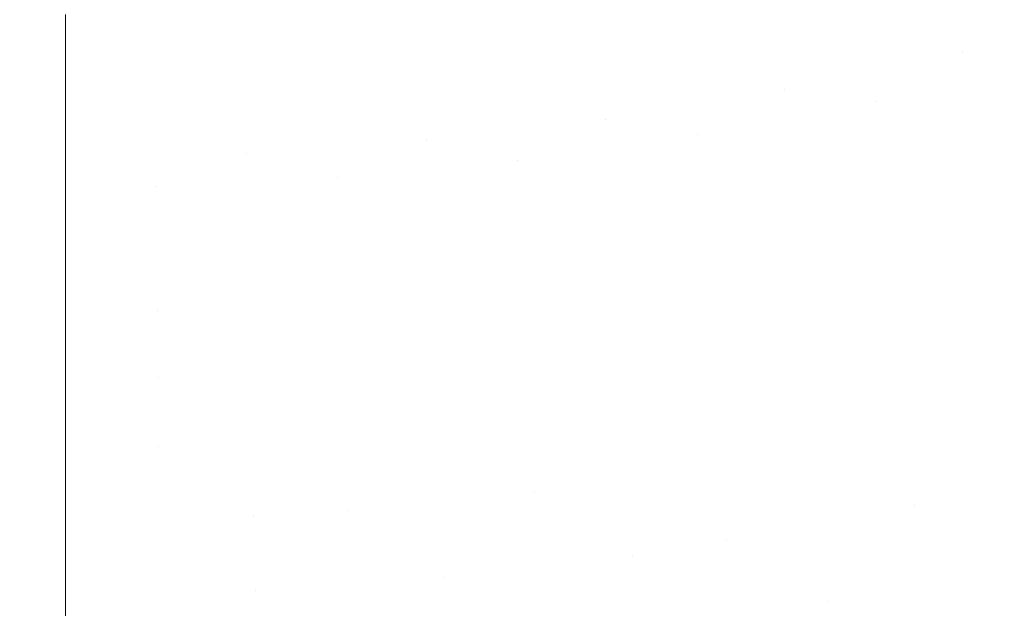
# Model space of a CAD drawing. Header units: centimetres. Extents: x -17.1 to 18.2, y 4.2 to 6.
# Tile 203 of 256: x 6.2249 to 6.2496, y 4.4696 to 4.4844. Entities that reach past the tile are written whole.
import ezdxf

# ---------------------------------------------------------------- set-up
doc = ezdxf.new("R2010")
doc.units = ezdxf.units.CM
doc.header["$LTSCALE"] = 2.54
doc.layers.add('Lucido design-1', color=7, linetype='Continuous')

# ---------------------------------------------------------------- blocks, each defined once
blk = doc.blocks.new('Gruppo-3-1')
at = {"color": 7, "linetype": 'Continuous', "lineweight": 9}
blk.add_3dface([(-17.020308, 5.900212, -2276.22217), (-17.020308, 4.300212, -2276.22217), (18.147234, 4.300212, -2276.22217), (18.147234, 5.900212, -2276.22217)], dxfattribs=at)
for points, invisible_edges in [([(18.147234, 5.900212, -2277.02217), (6.24222, 4.401209, -2277.02217), (6.247738, 4.402007, -2277.02217)], 9), ([(6.24222, 4.401209, -2277.02217), (18.147234, 5.900212, -2277.02217), (18.147234, 4.300212, -2277.02217)], 9), ([(18.147234, 5.900212, -2277.02217), (6.247738, 4.402007, -2277.02217), (6.250767, 4.402575, -2277.02217)], 9), ([(6.252847, 4.486181, -2276.979157), (6.252934, 4.485486, -2276.980164), (6.24851, 4.484329, -2276.980164), (6.248438, 4.485028, -2276.979157)], 15), ([(6.243996, 4.48408, -2276.979157), (6.243939, 4.484765, -2276.978149), (6.248366, 4.48571, -2276.978149), (6.248438, 4.485028, -2276.979157)], 15), ([(6.234984, 4.484172, -2276.977138), (6.234957, 4.484828, -2276.976126), (6.239403, 4.485353, -2276.976126), (6.239444, 4.484699, -2276.977138)], 15), ([(6.243883, 4.485434, -2276.977138), (6.243939, 4.484765, -2276.978149), (6.239485, 4.484028, -2276.978149), (6.239444, 4.484699, -2276.977138)], 15), ([(6.248585, 4.483614, -2276.981168), (6.24851, 4.484329, -2276.980164), (6.252934, 4.485486, -2276.980164), (6.253023, 4.484774, -2276.981168)], 15), ([(6.248438, 4.485028, -2276.979157), (6.24851, 4.484329, -2276.980164), (6.244054, 4.483378, -2276.980164), (6.243996, 4.48408, -2276.979157)], 15), ([(6.230512, 4.483855, -2276.977138), (6.230498, 4.484512, -2276.976126), (6.234957, 4.484828, -2276.976126), (6.234984, 4.484172, -2276.977138)], 15), ([(6.250892, 4.483438, -2276.98217), (6.248585, 4.483614, -2276.981168), (6.253023, 4.484774, -2276.981168)], 11), ([(-5.099108, 4.482127, -2276.979528), (-5.099108, 4.484551, -2276.9759), (6.226033, 4.484551, -2276.9759), (6.226033, 4.483732, -2276.977126)], 10), ([(6.226033, 4.483732, -2276.977126), (6.226033, 4.484551, -2276.9759), (6.230498, 4.484512, -2276.976126), (6.230512, 4.483855, -2276.977138)], 14), ([(6.239444, 4.484699, -2276.977138), (6.239485, 4.484028, -2276.978149), (6.235012, 4.483499, -2276.978149), (6.234984, 4.484172, -2276.977138)], 15), ([(6.239528, 4.48334, -2276.979157), (6.239485, 4.484028, -2276.978149), (6.243939, 4.484765, -2276.978149), (6.243996, 4.48408, -2276.979157)], 15), ([(6.244114, 4.48266, -2276.981168), (6.244054, 4.483378, -2276.980164), (6.24851, 4.484329, -2276.980164), (6.248585, 4.483614, -2276.981168)], 15), ([(6.234984, 4.484172, -2276.977138), (6.235012, 4.483499, -2276.978149), (6.230526, 4.483182, -2276.978149), (6.230512, 4.483855, -2276.977138)], 15), ([(6.243996, 4.48408, -2276.979157), (6.244054, 4.483378, -2276.980164), (6.239572, 4.482636, -2276.980164), (6.239528, 4.48334, -2276.979157)], 15), ([(6.230512, 4.483855, -2276.977138), (6.230526, 4.483182, -2276.978149), (6.226033, 4.483057, -2276.978136), (6.226033, 4.483732, -2276.977126)], 11), ([(6.235041, 4.48281, -2276.979157), (6.235012, 4.483499, -2276.978149), (6.239485, 4.484028, -2276.978149), (6.239528, 4.48334, -2276.979157)], 15), ([(-5.099108, 4.482127, -2276.979528), (6.226033, 4.483732, -2276.977126), (6.226033, 4.483057, -2276.978136)], 9), ([(6.246422, 4.482377, -2276.98217), (6.244114, 4.48266, -2276.981168), (6.248585, 4.483614, -2276.981168)], 11), ([(6.248585, 4.483614, -2276.981168), (6.248661, 4.482881, -2276.98217), (6.246422, 4.482377, -2276.98217)], 11), ([(6.250892, 4.483438, -2276.98217), (6.248661, 4.482881, -2276.98217), (6.248585, 4.483614, -2276.981168)], 11), ([(6.23054, 4.482491, -2276.979157), (6.230526, 4.483182, -2276.978149), (6.235012, 4.483499, -2276.978149), (6.235041, 4.48281, -2276.979157)], 15), ([(6.239528, 4.48334, -2276.979157), (6.239572, 4.482636, -2276.980164), (6.23507, 4.482104, -2276.980164), (6.235041, 4.48281, -2276.979157)], 15), ([(6.239617, 4.481915, -2276.981168), (6.239572, 4.482636, -2276.980164), (6.244054, 4.483378, -2276.980164), (6.244114, 4.48266, -2276.981168)], 15), ([(6.251066, 4.481926, -2276.984163), (6.248819, 4.481365, -2276.984163), (6.248661, 4.482881, -2276.98217), (6.250892, 4.483438, -2276.98217)], 15), ([(6.226033, 4.483057, -2276.978136), (6.226033, 4.482127, -2276.979528), (-5.099108, 4.482127, -2276.979528)], 10), ([(6.226033, 4.482127, -2276.979528), (6.226033, 4.483057, -2276.978136), (6.230526, 4.483182, -2276.978149), (6.23054, 4.482491, -2276.979157)], 14), ([(6.235041, 4.48281, -2276.979157), (6.23507, 4.482104, -2276.980164), (6.230555, 4.481784, -2276.980164), (6.23054, 4.482491, -2276.979157)], 15), ([(6.246422, 4.482377, -2276.98217), (6.248661, 4.482881, -2276.98217), (6.248819, 4.481365, -2276.984163), (6.246564, 4.480857, -2276.984163)], 15), ([(6.2351, 4.481381, -2276.981168), (6.23507, 4.482104, -2276.980164), (6.239572, 4.482636, -2276.980164), (6.239617, 4.481915, -2276.981168)], 15), ([(6.241922, 4.481524, -2276.98217), (6.239617, 4.481915, -2276.981168), (6.244114, 4.48266, -2276.981168)], 11), ([(6.244114, 4.48266, -2276.981168), (6.244175, 4.481924, -2276.98217), (6.241922, 4.481524, -2276.98217)], 11), ([(6.246422, 4.482377, -2276.98217), (6.244175, 4.481924, -2276.98217), (6.244114, 4.48266, -2276.981168)], 11), ([(6.23054, 4.482491, -2276.979157), (6.230555, 4.481784, -2276.980164), (6.226033, 4.482127, -2276.979528)], 11), ([(6.246564, 4.480857, -2276.984163), (6.244302, 4.480402, -2276.984163), (6.244175, 4.481924, -2276.98217), (6.246422, 4.482377, -2276.98217)], 15), ([(-5.099108, 4.480198, -2276.982159), (-5.099108, 4.482127, -2276.979528), (6.226033, 4.482127, -2276.979528), (6.226033, 4.480934, -2276.981154)], 10), ([(6.226033, 4.480934, -2276.981154), (6.226033, 4.482127, -2276.979528), (6.230555, 4.481784, -2276.980164), (6.23057, 4.48106, -2276.981168)], 14), ([(6.23057, 4.48106, -2276.981168), (6.230555, 4.481784, -2276.980164), (6.23507, 4.482104, -2276.980164), (6.2351, 4.481381, -2276.981168)], 15), ([(6.237399, 4.480882, -2276.98217), (6.2351, 4.481381, -2276.981168), (6.239617, 4.481915, -2276.981168)], 11), ([(6.239617, 4.481915, -2276.981168), (6.239663, 4.481177, -2276.98217), (6.237399, 4.480882, -2276.98217)], 11), ([(6.241922, 4.481524, -2276.98217), (6.239663, 4.481177, -2276.98217), (6.239617, 4.481915, -2276.981168)], 11), ([(6.241922, 4.481524, -2276.98217), (6.244175, 4.481924, -2276.98217), (6.244302, 4.480402, -2276.984163), (6.242033, 4.479999, -2276.984163)], 15), ([(6.251247, 4.480345, -2276.986141), (6.248984, 4.479781, -2276.986141), (6.248819, 4.481365, -2276.984163), (6.251066, 4.481926, -2276.984163)], 15), ([(6.232859, 4.480454, -2276.98217), (6.23057, 4.48106, -2276.981168), (6.2351, 4.481381, -2276.981168)], 11), ([(6.2351, 4.481381, -2276.981168), (6.235131, 4.480641, -2276.98217), (6.232859, 4.480454, -2276.98217)], 11), ([(6.237399, 4.480882, -2276.98217), (6.235131, 4.480641, -2276.98217), (6.2351, 4.481381, -2276.981168)], 11), ([(6.242033, 4.479999, -2276.984163), (6.239758, 4.479649, -2276.984163), (6.239663, 4.481177, -2276.98217), (6.241922, 4.481524, -2276.98217)], 15), ([(6.246564, 4.480857, -2276.984163), (6.248819, 4.481365, -2276.984163), (6.248984, 4.479781, -2276.986141), (6.246713, 4.479269, -2276.986141)], 15), ([(6.226033, 4.480934, -2276.981154), (6.23057, 4.48106, -2276.981168), (6.230585, 4.480319, -2276.98217), (6.228309, 4.480239, -2276.98217)], 15), ([(6.232859, 4.480454, -2276.98217), (6.230585, 4.480319, -2276.98217), (6.23057, 4.48106, -2276.981168)], 11), ([(6.237399, 4.480882, -2276.98217), (6.239663, 4.481177, -2276.98217), (6.239758, 4.479649, -2276.984163), (6.237478, 4.479353, -2276.984163)], 15), ([(-5.099108, 4.479547, -2276.983046), (-5.099108, 4.480198, -2276.982159), (6.226033, 4.480934, -2276.981154), (6.226033, 4.480198, -2276.982159)], 10), ([(6.228309, 4.480239, -2276.98217), (6.226033, 4.480198, -2276.982159), (6.226033, 4.480934, -2276.981154)], 9), ([(6.237478, 4.479353, -2276.984163), (6.235194, 4.47911, -2276.984163), (6.235131, 4.480641, -2276.98217), (6.237399, 4.480882, -2276.98217)], 15), ([(6.246713, 4.479269, -2276.986141), (6.244434, 4.47881, -2276.986141), (6.244302, 4.480402, -2276.984163), (6.246564, 4.480857, -2276.984163)], 15), ([(6.232859, 4.480454, -2276.98217), (6.235131, 4.480641, -2276.98217), (6.235194, 4.47911, -2276.984163), (6.232907, 4.478921, -2276.984163)], 15), ([(6.228309, 4.480239, -2276.98217), (6.230585, 4.480319, -2276.98217), (6.230617, 4.478786, -2276.984163), (6.228325, 4.478705, -2276.984163)], 15), ([(6.232907, 4.478921, -2276.984163), (6.230617, 4.478786, -2276.984163), (6.230585, 4.480319, -2276.98217), (6.232859, 4.480454, -2276.98217)], 15), ([(6.242033, 4.479999, -2276.984163), (6.244302, 4.480402, -2276.984163), (6.244434, 4.47881, -2276.986141), (6.242148, 4.478404, -2276.986141)], 15), ([(6.251436, 4.478696, -2276.988101), (6.249156, 4.478127, -2276.988101), (6.248984, 4.479781, -2276.986141), (6.251247, 4.480345, -2276.986141)], 15), ([(6.226033, 4.480198, -2276.982159), (6.226033, 4.479547, -2276.983046), (-5.099108, 4.479547, -2276.983046)], 10), ([(6.228309, 4.480239, -2276.98217), (6.228325, 4.478705, -2276.984163), (6.226033, 4.479547, -2276.983046)], 11), ([(6.226033, 4.479547, -2276.983046), (6.226033, 4.480198, -2276.982159), (6.228309, 4.480239, -2276.98217)], 10), ([(6.242148, 4.478404, -2276.986141), (6.239857, 4.478052, -2276.986141), (6.239758, 4.479649, -2276.984163), (6.242033, 4.479999, -2276.984163)], 15), ([(6.237478, 4.479353, -2276.984163), (6.239758, 4.479649, -2276.984163), (6.239857, 4.478052, -2276.986141), (6.237561, 4.477753, -2276.986141)], 15), ([(6.246713, 4.479269, -2276.986141), (6.248984, 4.479781, -2276.986141), (6.249156, 4.478127, -2276.988101), (6.246868, 4.477611, -2276.988101)], 15), ([(6.226033, 4.479547, -2276.983046), (-5.099108, 4.478661, -2276.98415), (-5.099108, 4.479451, -2276.983166)], 9), ([(-5.099108, 4.477867, -2276.98514), (-5.099108, 4.478661, -2276.98415), (6.226033, 4.479547, -2276.983046), (6.226033, 4.476816, -2276.986449)], 10), ([(-5.099108, 4.479451, -2276.983166), (-5.099108, 4.479547, -2276.983046), (6.226033, 4.479547, -2276.983046)], 10), ([(6.228342, 4.477101, -2276.986141), (6.226033, 4.476816, -2276.986449), (6.226033, 4.479547, -2276.983046), (6.228325, 4.478705, -2276.984163)], 13), ([(6.237561, 4.477753, -2276.986141), (6.23526, 4.477509, -2276.986141), (6.235194, 4.47911, -2276.984163), (6.237478, 4.479353, -2276.984163)], 15), ([(6.232907, 4.478921, -2276.984163), (6.235194, 4.47911, -2276.984163), (6.23526, 4.477509, -2276.986141), (6.232956, 4.477319, -2276.986141)], 15), ([(6.246868, 4.477611, -2276.988101), (6.244572, 4.477149, -2276.988101), (6.244434, 4.47881, -2276.986141), (6.246713, 4.479269, -2276.986141)], 15), ([(6.232956, 4.477319, -2276.986141), (6.23065, 4.477182, -2276.986141), (6.230617, 4.478786, -2276.984163), (6.232907, 4.478921, -2276.984163)], 15), ([(6.228325, 4.478705, -2276.984163), (6.230617, 4.478786, -2276.984163), (6.23065, 4.477182, -2276.986141), (6.228342, 4.477101, -2276.986141)], 15), ([(6.242148, 4.478404, -2276.986141), (6.244434, 4.47881, -2276.986141), (6.244572, 4.477149, -2276.988101), (6.242269, 4.47674, -2276.988101)], 15), ([(6.251633, 4.476976, -2276.990039), (6.249335, 4.476403, -2276.990039), (6.249156, 4.478127, -2276.988101), (6.251436, 4.478696, -2276.988101)], 15), ([(6.242269, 4.47674, -2276.988101), (6.239961, 4.476385, -2276.988101), (6.239857, 4.478052, -2276.986141), (6.242148, 4.478404, -2276.986141)], 15), ([(6.246868, 4.477611, -2276.988101), (6.249156, 4.478127, -2276.988101), (6.249335, 4.476403, -2276.990039), (6.247029, 4.475884, -2276.990039)], 15), ([(6.226033, 4.476816, -2276.986449), (-5.099108, 4.476816, -2276.986449), (-5.099108, 4.477867, -2276.98514)], 9), ([(6.237561, 4.477753, -2276.986141), (6.239857, 4.478052, -2276.986141), (6.239961, 4.476385, -2276.988101), (6.237647, 4.476084, -2276.988101)], 15), ([(6.237647, 4.476084, -2276.988101), (6.23533, 4.475838, -2276.988101), (6.23526, 4.477509, -2276.986141), (6.237561, 4.477753, -2276.986141)], 15), ([(6.247029, 4.475884, -2276.990039), (6.244716, 4.475418, -2276.990039), (6.244572, 4.477149, -2276.988101), (6.246868, 4.477611, -2276.988101)], 15), ([(6.232956, 4.477319, -2276.986141), (6.23526, 4.477509, -2276.986141), (6.23533, 4.475838, -2276.988101), (6.233008, 4.475646, -2276.988101)], 15), ([(6.228359, 4.475427, -2276.988101), (6.226033, 4.476816, -2276.986449), (6.228342, 4.477101, -2276.986141)], 11), ([(6.228342, 4.477101, -2276.986141), (6.23065, 4.477182, -2276.986141), (6.230685, 4.475509, -2276.988101), (6.228359, 4.475427, -2276.988101)], 15), ([(6.233008, 4.475646, -2276.988101), (6.230685, 4.475509, -2276.988101), (6.23065, 4.477182, -2276.986141), (6.232956, 4.477319, -2276.986141)], 15), ([(6.242269, 4.47674, -2276.988101), (6.244572, 4.477149, -2276.988101), (6.244716, 4.475418, -2276.990039), (6.242395, 4.475006, -2276.990039)], 15), ([(6.251838, 4.475187, -2276.991952), (6.249522, 4.47461, -2276.991952), (6.249335, 4.476403, -2276.990039), (6.251633, 4.476976, -2276.990039)], 15), ([(6.226033, 4.476816, -2276.986449), (6.226033, 4.47394, -2276.989729), (-5.099108, 4.47394, -2276.989729), (-5.099108, 4.475381, -2276.988085)], 10), ([(-5.099108, 4.475381, -2276.988085), (-5.099108, 4.476816, -2276.986449), (6.226033, 4.476816, -2276.986449)], 10), ([(6.226033, 4.47394, -2276.989729), (6.226033, 4.476816, -2276.986449), (6.228359, 4.475427, -2276.988101)], 10), ([(6.242395, 4.475006, -2276.990039), (6.240069, 4.474648, -2276.990039), (6.239961, 4.476385, -2276.988101), (6.242269, 4.47674, -2276.988101)], 15), ([(6.237647, 4.476084, -2276.988101), (6.239961, 4.476385, -2276.988101), (6.240069, 4.474648, -2276.990039), (6.237737, 4.474345, -2276.990039)], 15), ([(6.247029, 4.475884, -2276.990039), (6.249335, 4.476403, -2276.990039), (6.249522, 4.47461, -2276.991952), (6.247198, 4.474086, -2276.991952)], 15), ([(6.237737, 4.474345, -2276.990039), (6.235402, 4.474097, -2276.990039), (6.23533, 4.475838, -2276.988101), (6.237647, 4.476084, -2276.988101)], 15), ([(6.247198, 4.474086, -2276.991952), (6.244866, 4.473616, -2276.991952), (6.244716, 4.475418, -2276.990039), (6.247029, 4.475884, -2276.990039)], 15), ([(6.233063, 4.473903, -2276.990039), (6.230721, 4.473765, -2276.990039), (6.230685, 4.475509, -2276.988101), (6.233008, 4.475646, -2276.988101)], 15), ([(6.233008, 4.475646, -2276.988101), (6.23533, 4.475838, -2276.988101), (6.235402, 4.474097, -2276.990039), (6.233063, 4.473903, -2276.990039)], 15), ([(6.228359, 4.475427, -2276.988101), (6.228377, 4.473682, -2276.990039), (6.226033, 4.47394, -2276.989729)], 11), ([(6.228359, 4.475427, -2276.988101), (6.230685, 4.475509, -2276.988101), (6.230721, 4.473765, -2276.990039), (6.228377, 4.473682, -2276.990039)], 15), ([(6.242395, 4.475006, -2276.990039), (6.244716, 4.475418, -2276.990039), (6.244866, 4.473616, -2276.991952), (6.242526, 4.473201, -2276.991952)], 15), ([(6.252052, 4.473328, -2276.993838), (6.249716, 4.472746, -2276.993838), (6.249522, 4.47461, -2276.991952), (6.251838, 4.475187, -2276.991952)], 15), ([(6.242526, 4.473201, -2276.991952), (6.240181, 4.47284, -2276.991952), (6.240069, 4.474648, -2276.990039), (6.242395, 4.475006, -2276.990039)], 15), ([(6.237737, 4.474345, -2276.990039), (6.240069, 4.474648, -2276.990039), (6.240181, 4.47284, -2276.991952), (6.237831, 4.472535, -2276.991952)], 15), ([(6.247198, 4.474086, -2276.991952), (6.249522, 4.47461, -2276.991952), (6.249716, 4.472746, -2276.993838), (6.247373, 4.472218, -2276.993838)], 15), ([(6.237831, 4.472535, -2276.991952), (6.235477, 4.472285, -2276.991952), (6.235402, 4.474097, -2276.990039), (6.237737, 4.474345, -2276.990039)], 15), ([(-5.099108, 4.473649, -2276.990033), (-5.099108, 4.47394, -2276.989729), (6.226033, 4.47394, -2276.989729), (6.226033, 4.473649, -2276.990033)], 10), ([(6.228377, 4.473682, -2276.990039), (6.226033, 4.473649, -2276.990033), (6.226033, 4.47394, -2276.989729)], 9), ([(6.233119, 4.47209, -2276.991952), (6.230758, 4.47195, -2276.991952), (6.230721, 4.473765, -2276.990039), (6.233063, 4.473903, -2276.990039)], 15), ([(6.233063, 4.473903, -2276.990039), (6.235402, 4.474097, -2276.990039), (6.235477, 4.472285, -2276.991952), (6.233119, 4.47209, -2276.991952)], 15), ([(6.247373, 4.472218, -2276.993838), (6.245021, 4.471744, -2276.993838), (6.244866, 4.473616, -2276.991952), (6.247198, 4.474086, -2276.991952)], 15), ([(-5.099108, 4.471825, -2276.991939), (-5.099108, 4.473649, -2276.990033), (6.226033, 4.473649, -2276.990033), (6.226033, 4.471825, -2276.991939)], 10), ([(6.226033, 4.471825, -2276.991939), (6.226033, 4.473649, -2276.990033), (6.228377, 4.473682, -2276.990039)], 10), ([(6.228377, 4.473682, -2276.990039), (6.230758, 4.47195, -2276.991952), (6.226033, 4.471825, -2276.991939)], 11), ([(6.228377, 4.473682, -2276.990039), (6.230721, 4.473765, -2276.990039), (6.230758, 4.47195, -2276.991952)], 11), ([(6.242526, 4.473201, -2276.991952), (6.244866, 4.473616, -2276.991952), (6.245021, 4.471744, -2276.993838), (6.242663, 4.471325, -2276.993838)], 15), ([(6.242663, 4.471325, -2276.993838), (6.240298, 4.470962, -2276.993838), (6.240181, 4.47284, -2276.991952), (6.242526, 4.473201, -2276.991952)], 15), ([(6.237831, 4.472535, -2276.991952), (6.240181, 4.47284, -2276.991952), (6.240298, 4.470962, -2276.993838)], 11), ([(6.247373, 4.472218, -2276.993838), (6.249716, 4.472746, -2276.993838), (6.249918, 4.470812, -2276.995693)], 11), ([(6.235555, 4.470401, -2276.993838), (6.235477, 4.472285, -2276.991952), (6.237831, 4.472535, -2276.991952)], 11), ([(6.237831, 4.472535, -2276.991952), (6.240298, 4.470962, -2276.993838), (6.235555, 4.470401, -2276.993838)], 11), ([(6.233119, 4.47209, -2276.991952), (6.235477, 4.472285, -2276.991952), (6.235555, 4.470401, -2276.993838)], 11), ([(6.245183, 4.469801, -2276.995693), (6.245021, 4.471744, -2276.993838), (6.247373, 4.472218, -2276.993838)], 11), ([(6.247373, 4.472218, -2276.993838), (6.249918, 4.470812, -2276.995693), (6.245183, 4.469801, -2276.995693)], 11), ([(6.230758, 4.47195, -2276.991952), (6.230797, 4.470065, -2276.993838), (6.226033, 4.470923, -2276.992881)], 11), ([(6.226033, 4.470923, -2276.992881), (6.226033, 4.471825, -2276.991939), (6.230758, 4.47195, -2276.991952)], 10), ([(6.230797, 4.470065, -2276.993838), (6.230758, 4.47195, -2276.991952), (6.233119, 4.47209, -2276.991952)], 11), ([(6.233119, 4.47209, -2276.991952), (6.235555, 4.470401, -2276.993838), (6.230797, 4.470065, -2276.993838)], 11), ([(6.226033, 4.471825, -2276.991939), (6.226033, 4.470923, -2276.992881), (-5.099108, 4.470923, -2276.992881), (-5.099108, 4.471825, -2276.991939)], 10), ([(6.242663, 4.471325, -2276.993838), (6.245021, 4.471744, -2276.993838), (6.245183, 4.469801, -2276.995693)], 11), ([(6.24042, 4.469013, -2276.995693), (6.240298, 4.470962, -2276.993838), (6.242663, 4.471325, -2276.993838)], 11), ([(6.242663, 4.471325, -2276.993838), (6.245183, 4.469801, -2276.995693), (6.24042, 4.469013, -2276.995693)], 11), ([(-5.099108, 4.470923, -2276.992881), (6.226033, 4.470923, -2276.992881), (6.226033, 4.467771, -2276.995898), (-5.099108, 4.467771, -2276.995898)], 5), ([(6.226033, 4.467771, -2276.995898), (6.226033, 4.470923, -2276.992881), (6.230797, 4.470065, -2276.993838), (6.230838, 4.468108, -2276.995693)], 14), ([(6.235636, 4.468447, -2276.995693), (6.235555, 4.470401, -2276.993838), (6.240298, 4.470962, -2276.993838), (6.24042, 4.469013, -2276.995693)], 15), ([(6.249918, 4.470812, -2276.995693), (6.250126, 4.468808, -2276.997512), (6.24535, 4.467788, -2276.997512), (6.245183, 4.469801, -2276.995693)], 15), ([(6.230838, 4.468108, -2276.995693), (6.230797, 4.470065, -2276.993838), (6.235555, 4.470401, -2276.993838), (6.235636, 4.468447, -2276.995693)], 15), ([(6.245183, 4.469801, -2276.995693), (6.24535, 4.467788, -2276.997512), (6.240545, 4.466993, -2276.997512), (6.24042, 4.469013, -2276.995693)], 15)]:
    blk.add_3dface(points, dxfattribs=dict(at, invisible_edges=invisible_edges))
blk = doc.blocks.new('Gruppo-4-1')
at = {"color": 7}
blk.add_blockref('Gruppo-3-1', (0, 0), dxfattribs=at)

msp = doc.modelspace()

# ---------------------------------------------------------------- block references
at = {"layer": 'Lucido design-1', "color": 7}
msp.add_blockref('Gruppo-4-1', (0, 0), dxfattribs=at)

doc.saveas('drawing.dxf')
